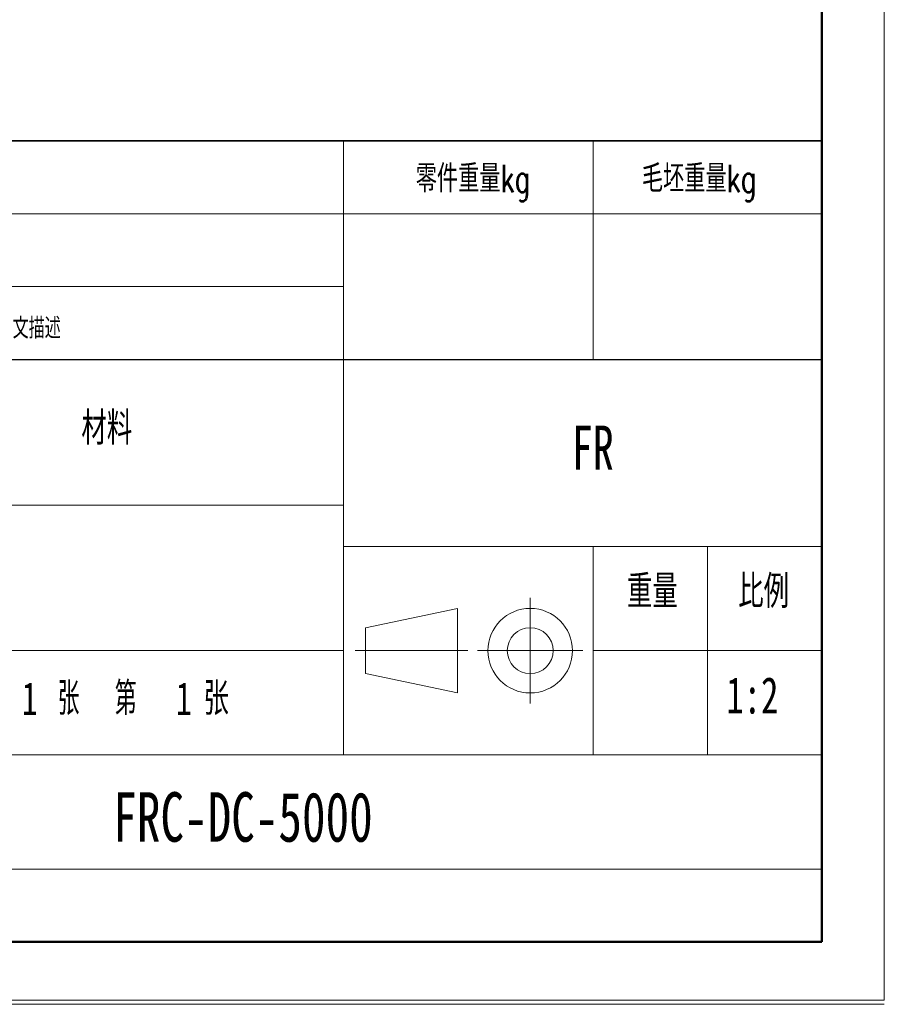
# Model space of a CAD drawing. Header units: millimetres. Extents: x 0 to 420, y 0 to 297.
# Tile 101 of 110: x 337 to 420, y 0 to 95. Entities that reach past the tile are written whole.
import ezdxf

# ---------------------------------------------------------------- set-up
doc = ezdxf.new("R2010")
doc.units = ezdxf.units.MM
doc.linetypes.add('CENTERX2', pattern=[20.32, 12.7, -2.54, 2.54, -2.54])
doc.layers.add('标注层', color=150, linetype='Continuous')
doc.layers.add('细线层', color=7, linetype='Continuous', lineweight=25)
doc.styles.add('SLDTEXTSTYLE0', font='TXT', dxfattribs={"width": 0.7, "bigfont": 'bigfont'})
doc.styles.add('SLDTEXTSTYLE2', font='TXT', dxfattribs={"width": 0.7})
doc.styles.add('SLDTEXTSTYLE3', font='TXT', dxfattribs={"width": 0.6, "bigfont": 'bigfont'})

# ---------------------------------------------------------------- blocks, each defined once
blk = doc.blocks.new('SW_NOTE_3')
at = {"color": 0, "linetype": 'Continuous', "lineweight": 0, "char_height": 3.175, "attachment_point": 2}
for s, insert, style in [('共', (2.183, 4.093), 'SLDTEXTSTYLE0'), ('1', (5.424, 4.093), 'SLDTEXTSTYLE2'), ('张  第', (11.906, 4.093), 'SLDTEXTSTYLE3'), ('1', (20.241, 4.093), 'SLDTEXTSTYLE2'), ('张', (23.349, 4.093), 'SLDTEXTSTYLE0')]:
    blk.add_mtext(s, dxfattribs=dict(at, insert=insert, style=style))
blk = doc.blocks.new('SW_NOTE_4')
at = {"color": 0, "linetype": 'Continuous', "lineweight": 0, "char_height": 2, "attachment_point": 1, "style": 'SLDTEXTSTYLE0'}
for s, insert in [('1-车；2-铣；3-磨；4-钻；5-镗；6-线切割；7-热处理；8-表面处理；9-铸造；10-焊接；11-放电', (0, 2.578)), ('101-激光切；102-数控冲；103-数控折弯；104-擀弧；105-铆接；201-注塑；202-激光打印；203-挤出打印； 999-其余中文描述', (0, 0.25))]:
    blk.add_mtext(s, dxfattribs=dict(at, insert=insert))

msp = doc.modelspace()

# ---------------------------------------------------------------- linework, layer by layer
at = {"color": 7, "linetype": 'Continuous', "lineweight": 18}
for p, q in [((419.993, 297.3966), (419.993, 0.3966)), ((367.9959, 75.9894), (367.9959, 82.9894)), ((391.9959, 75.9894), (391.9959, 82.9894)), ((233.9959, 75.9894), (413.9959, 75.9894)), ((367.9959, 61.9894), (367.9959, 75.9894)), ((391.9959, 61.9894), (391.9959, 75.9894)), ((367.9959, 68.9894), (233.9959, 68.9894)), ((367.9959, 61.9894), (367.9959, 23.9894)), ((323.9959, 47.9894), (367.9959, 47.9894)), ((413.9959, 43.9894), (367.9959, 43.9894)), ((391.9959, 43.9894), (391.9959, 23.9894)), ((402.9959, 43.9894), (402.9959, 23.9894)), ((370.12, 36.1982), (378.9507, 38.054)), ((378.9507, 38.054), (378.9507, 29.9249)), ((370.12, 36.1982), (370.12, 31.7807)), ((367.9959, 33.9894), (233.9959, 33.9894)), ((391.9959, 33.9894), (413.9959, 33.9894)), ((370.12, 31.7807), (378.9507, 29.9249)), ((367.9959, 23.9894), (323.9959, 23.9894)), ((413.9959, 23.9894), (367.9959, 23.9894)), ((-0.0005, 0.3966), (419.993, 0.3966)), ((209.9959, -0.0106), (419.9959, -0.0106))]:
    msp.add_line(p, q, dxfattribs=at)
at = {"color": 7, "linetype": 'Continuous', "lineweight": 50}
for p, q in [((413.9959, 5.9894), (413.9959, 290.9894)), ((23.9959, 5.9894), (413.9959, 5.9894)), ((233.9959, 5.9894), (413.9959, 5.9894))]:
    msp.add_line(p, q, dxfattribs=at)
at = {"color": 7, "linetype": 'Continuous', "lineweight": 35}
for p, q in [((233.9959, 82.9894), (413.9959, 82.9894)), ((413.9959, 61.9894), (413.9959, 5.9894)), ((413.9959, 5.9894), (233.9959, 5.9894))]:
    msp.add_line(p, q, dxfattribs=at)
at = {"color": 7, "linetype": 'Continuous', "lineweight": 25}
msp.add_line((233.9959, 61.9894), (413.9959, 61.9894), dxfattribs=at)
at = {"color": 7, "linetype": 'CENTERX2', "lineweight": 18}
for p, q in [((385.9534, 28.9249), (385.9534, 39.054)), ((369.12, 33.9894), (379.9507, 33.9894)), ((380.8888, 33.9894), (391.0179, 33.9894))]:
    msp.add_line(p, q, dxfattribs=at)
at = {"color": 7, "linetype": 'Continuous', "lineweight": 18}
for radius in [4.0645, 2.2088]:
    msp.add_circle((385.9534, 33.9894), radius, dxfattribs=at)
at = {"layer": '细线层', "color": 7, "lineweight": 18}
msp.add_line((323.9959, 12.9894), (413.9959, 12.9894), dxfattribs=at)

# ---------------------------------------------------------------- block references
at = {"color": 7, "linetype": 'Continuous', "lineweight": 0}
for name, p in [('SW_NOTE_4', (234.6133, 65.7451)), ('SW_NOTE_3', (332.4181, 26.8798))]:
    msp.add_blockref(name, p, dxfattribs=at)

# ---------------------------------------------------------------- texts
at = {"color": 7, "linetype": 'Continuous', "lineweight": 0, "attachment_point": 2}
for s, insert, char_height, style in [('零件重量kg', (380.4551, 80.7067), 2.64583, 'SLDTEXTSTYLE0'), ('毛坯重量kg', (402.1913, 80.7067), 2.64583, 'SLDTEXTSTYLE0'), ('材料', (345.2504, 56.9595), 3.175, 'SLDTEXTSTYLE0'), ('FR', (391.9688, 55.6308), 4.23333, 'SLDTEXTSTYLE2'), ('重量', (397.696, 41.2708), 3.175, 'SLDTEXTSTYLE0'), ('比例', (408.3967, 41.2708), 3.175, 'SLDTEXTSTYLE0'), ('1:2', (407.3123, 31.4485), 3.5, 'SLDTEXTSTYLE2')]:
    msp.add_mtext(s, dxfattribs=dict(at, insert=insert, char_height=char_height, style=style))
at = {"layer": '标注层', "insert": (345.8707, 20.3839), "char_height": 4.7625, "attachment_point": 1, "style": 'SLDTEXTSTYLE2'}
msp.add_mtext('FRC-DC-5000', dxfattribs=at)

doc.saveas('drawing.dxf')
